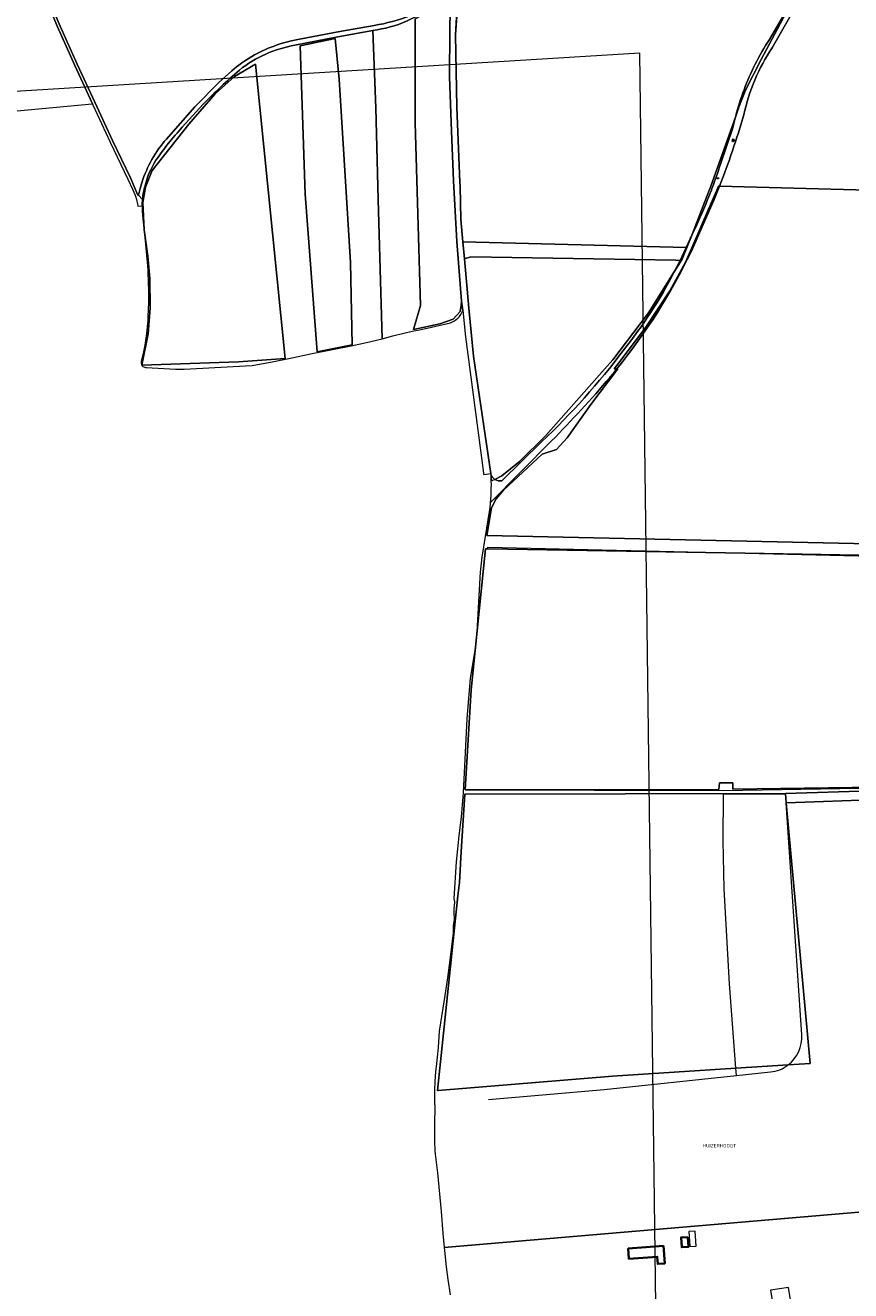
# Model space of a CAD drawing. Header units: metres. Extents: x 140853 to 145288, y 474558 to 480269.
# Tile 161 of 256: x 144440 to 144864, y 477189 to 477840. Entities that reach past the tile are written whole.
import ezdxf
from ezdxf.enums import TextEntityAlignment as Align

# ---------------------------------------------------------------- set-up
doc = ezdxf.new("R2010")
doc.units = ezdxf.units.M
doc.header["$MEASUREMENT"] = 0
for name, color, linetype, lineweight in [('B-WE-GR-BEPLANTING_CULTUUR_BOSPLANTSOEN-G', 90, 'GR-PLANTSOEN', 18), ('B-WE-GR-BOS_GEMENGD-G', 40, 'Continuous', 13), ('B-WE-GR-BOS_LOOF-G', 40, 'Continuous', 13), ('B-WE-GR-BOUWLAND-G', 80, 'Continuous', 13), ('B-WE-GR-GRAS-G', 60, 'Continuous', 13), ('B-WE-GR-GRAS_KRUIDENRIJK-G', 80, 'Continuous', 18), ('B-WE-GR-GROENVOORZIENING-G', 80, 'Continuous', 18), ('B-WE-IE-TERREINAFSCHEIDING_KUNSTMATIG_HEKWERK-G', 20, 'IE-TERREINAFSCHEIDING-KUNSTMATIG', 18), ('B-WE-KL-GAS_PUT-S', 30, 'Continuous', 18), ('B-WE-OG-BEBOUWING-G', 7, 'Continuous', 35), ('B-WE-OG-BEBOUWING_BIJGEBOUW-G', 7, 'Continuous', 18), ('B-WE-OG-BEBOUWING_STRAATNAAM-T18', 10, 'Continuous', 18), ('B-WE-OG-HULPLIJN-G', 50, 'Continuous', 18), ('B-WE-OG-TERREIN_ERF-G', 7, 'Continuous', 18), ('B-WE-VH-ONVERHARD-G', 252, 'Continuous', 18), ('B-WE-VH-VERHARDING_ASFALT-G', 252, 'Continuous', 18)]:
    doc.layers.add(name, color=color, linetype=linetype, lineweight=lineweight)
doc.styles.add('NLCS-ISO', font='txt')
doc.linetypes.add('GR-PLANTSOEN', pattern='A,0,[179,NLCS.shx,S=2,R=0,X=0,Y=0],-4', length=4)
doc.linetypes.add('IE-TERREINAFSCHEIDING-KUNSTMATIG', pattern='A,4,[82,NLCS.shx,S=0.75,R=90,X=0,Y=0],4,-2', length=10)

# ---------------------------------------------------------------- blocks, each defined once
blk = doc.blocks.new('SKL-GAS_PUT-SO')
at = {"color": 0, "linetype": 'ByBlock', "lineweight": 18}
blk.add_ellipse((0, 0), major_axis=(2.5, 0), ratio=0.601255, dxfattribs=at)
at = {"color": 0, "linetype": 'ByBlock', "lineweight": 18, "style": 'NLCS-ISO'}
blk.add_text('gas', height=1.8, dxfattribs=at).set_placement((0.1, 0.3), align=Align.MIDDLE_CENTER)

msp = doc.modelspace()

# ---------------------------------------------------------------- linework, layer by layer
at = {"layer": 'B-WE-GR-BEPLANTING_CULTUUR_BOSPLANTSOEN-G', "ltscale": 0.2, "flags": 128}
msp.add_lwpolyline([(144622.978, 477678.447), (144620.939, 477750), (144619.597, 477797.081), (144618.187, 477836.924), (144600.213, 477833.617), (144578.137, 477829.281), (144578.137, 477829.281, 0.1282799), (144549.681, 477816.549), (144549.681, 477816.549, 0.0212001), (144530.896, 477798.967), (144530.896, 477798.967), (144520.22, 477787.233), (144520.22, 477787.233, 0.0331115), (144506.692, 477770.222), (144506.692, 477770.222, 0.0839333), (144500.954, 477756.614), (144500.954, 477756.614, 0.0293964), (144500, 477751.845), (144500, 477751.845, 0.0119519), (144499.786, 477750), (144499.786, 477750, 0.0202037), (144499.612, 477746.732), (144499.612, 477746.732, 0.0255087), (144499.766, 477742.575), (144499.766, 477742.575), (144500, 477739.707), (144500.094, 477738.555), (144501.18, 477728.778), (144502.309, 477715.978), (144502.309, 477715.978, -0.0216668), (144502.82, 477697.1), (144502.82, 477697.1), (144502.596, 477689.921), (144502.596, 477689.921, -0.0388207), (144500, 477670.24), (144500, 477670.24), (144499.965, 477670.073), (144499.132, 477666.745), (144499.132, 477666.745, 0.0230057), (144499.099, 477666.612), (144499.099, 477666.612, 0.2966414), (144500, 477664.229), (144500, 477664.229, 0.1230576), (144501.859, 477663.662), (144501.859, 477663.662), (144516.69, 477662.815), (144517.959, 477662.825), (144521.157, 477662.901), (144524.405, 477663.08), (144552.671, 477664.525), (144556.07, 477664.806), (144566.412, 477666.666), (144575.029, 477668.412), (144586.889, 477670.945), (144607.065, 477674.814), (144614.819, 477676.553), (144622.978, 477678.447)], format="xyb", close=True, dxfattribs=at)
for points in [[(144598.749, 477832.79), (144600.753, 477811.776), (144604.59, 477751.054), (144606.706, 477717.717), (144607.463, 477675.354), (144589.456, 477671.848), (144583.306, 477752.771), (144580.821, 477829.038), (144598.749, 477832.79)], [(144573.109, 477668.319), (144549.124, 477666.601), (144499.359, 477664.952), (144502.608, 477681.048), (144503.634, 477694.384), (144503.549, 477709.515), (144502.523, 477720.97), (144500.652, 477734.506), (144499.877, 477748.469), (144501.299, 477756.355), (144504.734, 477764.955), (144523.627, 477788.757), (144537.11, 477804.319), (144547.065, 477813.24), (144557.796, 477819.575), (144573.109, 477668.319)]]:
    msp.add_lwpolyline(points, close=True, dxfattribs=at)
at = {"layer": 'B-WE-GR-BOS_GEMENGD-G', "ltscale": 0.2, "flags": 128}
msp.add_lwpolyline([(144278.181, 477857.199), (144275.291, 477816.041), (144275.22, 477815.036), (144277.946, 477814.161), (144280.228, 477811.642), (144302.185, 477812.508), (144310.685, 477813.138), (144317.06, 477811.013), (144334.759, 477798.813), (144334.903, 477797.332), (144335.976, 477786.284), (144473.876, 477799.195), (144474.064, 477799.213), (144464.982, 477818.882), (144456.034, 477838.689), (144449.524, 477854.44)], dxfattribs=at)
msp.add_lwpolyline([(144450.47, 477855.613), (144457.406, 477839.066), (144466.19, 477819.504), (144475.278, 477799.998), (144484.348, 477780.421), (144493.545, 477761.165), (144497.464, 477752.223), (144497.799, 477752.292), (144498.62, 477755.724), (144498.62, 477755.724, -0.0192548), (144500, 477760.301), (144500, 477760.301, -0.1042774), (144513.116, 477782.225), (144513.116, 477782.225), (144526.661, 477797.688), (144538.995, 477810.094), (144545.689, 477816.058), (144545.689, 477816.058, -0.0964202), (144567.37, 477828.858), (144567.37, 477828.858, -0.0443392), (144580.472, 477832.427), (144580.472, 477832.427), (144601.107, 477836.399), (144618.774, 477839.452), (144618.774, 477839.452, 0.0583289), (144637.477, 477844.617)], format="xyb", dxfattribs=at)
msp.add_lwpolyline([(144779.179, 477725.378), (144664.42, 477728.348), (144665.216, 477719.546), (144668.578, 477720.594), (144773.817, 477718.808), (144776.047, 477718.742), (144779.179, 477725.378)], close=True, dxfattribs=at)
at = {"layer": 'B-WE-GR-BOS_LOOF-G', "ltscale": 0.2, "flags": 128}
msp.add_lwpolyline([(144873.987, 477916.298), (144873.18, 477916.409), (144868.811, 477908.827), (144850.813, 477876.141), (144823.264, 477827.885), (144823.264, 477827.885, 0.0940569), (144808.838, 477793.586), (144808.838, 477793.586, -0.0206138), (144796.284, 477756.811), (144796.284, 477756.811), (144872.697, 477754.763), (144873.798, 477764.62), (144875.489, 477774.528), (144877.684, 477786.363), (144881.567, 477806.043), (144893.283, 477867.882), (144851.829, 477875.892), (144873.987, 477916.298)], format="xyb", close=True, dxfattribs=at)
msp.add_lwpolyline([(144896.696, 477572.673), (144676.679, 477577.338), (144679.194, 477591.677), (144681.54, 477596.297), (144685.237, 477600.634), (144705.234, 477619.274), (144712.444, 477621.656), (144718, 477627.609), (144730.235, 477644.637), (144744.097, 477663.045), (144743.574, 477663.059), (144743.574, 477663.059, -0.0045226), (144739.884, 477658.58), (144739.884, 477658.58, -0.0184737), (144710.029, 477626.024), (144710.029, 477626.024), (144678.506, 477594.162), (144678.506, 477594.162, -0.0125262), (144678.076, 477590.813), (144678.076, 477590.813), (144674.151, 477566.264), (144673.347, 477558.624), (144672.131, 477537.137), (144671.56, 477527.763), (144670.551, 477518.581), (144668.104, 477503.975), (144667.798, 477500), (144666.5, 477483.157), (144664.61, 477445.16), (144663.615, 477432.869), (144662.309, 477423.186), (144660.876, 477409.766), (144659.706, 477390.982), (144660.038, 477389.268), (144660.038, 477388.861), (144659.829, 477385.559), (144659.826, 477383.781), (144659.871, 477380.123), (144659.46, 477376.923), (144659.353, 477373.316), (144657.706, 477359.297), (144656.473, 477350.103), (144655.088, 477341.113), (144652.37, 477323.742), (144652.266, 477322.726), (144651.746, 477314.344), (144651.385, 477310.941), (144650.613, 477304.592), (144650.406, 477302.052), (144650.043, 477296.972), (144649.832, 477292.502), (144649.828, 477289.678), (144649.826, 477288.285), (144649.916, 477281.325), (144649.758, 477277.769), (144649.841, 477265.932), (144649.986, 477261.461), (144650.186, 477259.53), (144651.291, 477250), (144653.254, 477230.077), (144654.117, 477218.765), (144654.773, 477211.557), (144883.939, 477231.127)], format="xyb", dxfattribs=at)
msp.add_lwpolyline([(144668.679, 477498.169), (144675.988, 477570.501), (144677.189, 477570.481), (144809.514, 477568.294), (144897.215, 477566.844), (144914.643, 477449.747), (144913.585, 477448.583), (144803.201, 477447.101), (144803.095, 477450.276), (144796.216, 477450.276), (144796.004, 477446.995), (144665.527, 477446.827), (144668.679, 477498.169)], close=True, dxfattribs=at)
msp.add_lwpolyline([(144878.345, 477441.8), (144830.597, 477439.989), (144842.831, 477306.17), (144831.581, 477305.453), (144804.741, 477303.743), (144741.242, 477299.698), (144651.762, 477292.274), (144651.42, 477292.246), (144652.961, 477306.982), (144658.443, 477359.398), (144661.878, 477392.236), (144662.599, 477399.13), (144663.578, 477415.076), (144665.389, 477444.582), (144830.151, 477444.805), (144917.577, 477447.638)], dxfattribs=at)
at = {"layer": 'B-WE-GR-BOUWLAND-G', "ltscale": 0.2, "flags": 128}
for points in [[(144662.681, 477862.889), (144660.779, 477837.274), (144660.579, 477834.584), (144661.241, 477797.41), (144662.904, 477758.883), (144662.995, 477756.782), (144663.392, 477739.717), (144664.42, 477728.348), (144779.179, 477725.378), (144780.975, 477729.421), (144780.975, 477729.421, 0.001957), (144781.883, 477731.27), (144781.883, 477731.27), (144784.703, 477738.394), (144791.185, 477755.195), (144791.612, 477756.391), (144804.6, 477792.83), (144804.6, 477792.83, -0.0537615), (144814.616, 477819.507), (144814.616, 477819.507, -0.0276005), (144821.912, 477832.201), (144821.912, 477832.201), (144836.412, 477856.992)], [(144872.697, 477754.763), (144796.284, 477756.811), (144796.284, 477756.811, -0.0039781), (144793.579, 477750), (144793.579, 477750), (144781.683, 477723.141), (144781.683, 477723.141, -0.0573688), (144743.574, 477663.059), (144743.574, 477663.059), (144744.097, 477663.045), (144730.235, 477644.637), (144718, 477627.609), (144712.444, 477621.656), (144705.234, 477619.274), (144685.237, 477600.634), (144681.54, 477596.297), (144679.194, 477591.677), (144676.679, 477577.338), (144896.696, 477572.673)]]:
    msp.add_lwpolyline(points, format="xyb", dxfattribs=at)
for points in [[(144657.881, 477847.764), (144656.637, 477850.551), (144654.255, 477851.477), (144652.006, 477850.684), (144645.789, 477846.053), (144639.968, 477842.746), (144639.968, 477789.432), (144642.666, 477695.514), (144639.042, 477683.202), (144652.616, 477686.11), (144659.495, 477688.624), (144663.067, 477692.46), (144663.596, 477695.768), (144663.728, 477697.884), (144661.347, 477728.444), (144659.627, 477759.665), (144658.569, 477785.197), (144657.51, 477812.978), (144657.643, 477836.658), (144657.881, 477847.764)], [(144598.749, 477832.79), (144580.821, 477829.038), (144583.306, 477752.771), (144589.456, 477671.848), (144607.463, 477675.354), (144606.706, 477717.717), (144604.59, 477751.054), (144600.753, 477811.776), (144598.749, 477832.79)], [(144573.109, 477668.319), (144557.796, 477819.575), (144547.065, 477813.24), (144537.11, 477804.319), (144523.627, 477788.757), (144504.734, 477764.955), (144501.299, 477756.355), (144499.877, 477748.469), (144500.652, 477734.506), (144502.523, 477720.97), (144503.549, 477709.515), (144503.634, 477694.384), (144502.608, 477681.048), (144499.359, 477664.952), (144549.124, 477666.601), (144573.109, 477668.319)]]:
    msp.add_lwpolyline(points, close=True, dxfattribs=at)
msp.add_lwpolyline([(144776.047, 477718.742), (144773.817, 477718.808), (144668.578, 477720.594), (144665.216, 477719.546), (144667.502, 477694.286), (144669.855, 477669.576), (144670.726, 477663.642), (144678.715, 477609.217), (144678.715, 477609.217, 0.1989559), (144680.799, 477606.21), (144680.799, 477606.21), (144684.368, 477607.995), (144693.389, 477615.251), (144707.117, 477628.783), (144737.169, 477662.784), (144741.438, 477667.614), (144759.832, 477691.827), (144773.043, 477712.803), (144776.047, 477718.742)], format="xyb", close=True, dxfattribs=at)
at = {"layer": 'B-WE-GR-GRAS-G', "ltscale": 0.2, "flags": 128}
for points in [[(144897.215, 477566.844), (144809.514, 477568.294), (144677.189, 477570.481), (144675.988, 477570.501), (144668.679, 477498.169), (144665.527, 477446.827), (144796.004, 477446.995), (144796.216, 477450.276), (144803.095, 477450.276), (144803.201, 477447.101), (144913.585, 477448.583), (144914.643, 477449.747), (144897.215, 477566.844)], [(144665.389, 477444.582), (144663.578, 477415.076), (144662.599, 477399.13), (144661.878, 477392.236), (144658.443, 477359.398), (144652.961, 477306.982), (144651.42, 477292.246), (144651.762, 477292.274), (144741.242, 477299.698), (144804.741, 477303.743), (144831.581, 477305.453), (144842.831, 477306.17), (144830.597, 477439.989), (144830.151, 477444.805), (144665.389, 477444.582)]]:
    msp.add_lwpolyline(points, close=True, dxfattribs=at)
at = {"layer": 'B-WE-GR-GRAS_KRUIDENRIJK-G', "ltscale": 0.2, "flags": 128}
for points in [[(144804.6, 477792.83), (144806.232, 477797.41), (144809.672, 477806.274), (144817.742, 477822.017), (144831.765, 477848.343), (144838.986, 477861.215), (144845.495, 477873.465), (144836.412, 477856.992), (144821.912, 477832.201), (144821.912, 477832.201, 0.0276005), (144814.616, 477819.507), (144814.616, 477819.507, 0.0537615), (144804.6, 477792.83)], [(144796.656, 477767.685), (144803.197, 477786.798), (144803.197, 477786.798, -0.0117518), (144804.6, 477792.83), (144804.6, 477792.83), (144791.612, 477756.391), (144791.185, 477755.195), (144784.703, 477738.394), (144781.883, 477731.27), (144781.883, 477731.27, 0.017565), (144790.196, 477750), (144790.196, 477750, 0.0057448), (144792.691, 477756.418), (144792.691, 477756.418, 0.0102215), (144796.656, 477767.685)], [(144781.683, 477723.141), (144793.579, 477750), (144793.579, 477750, 0.0039781), (144796.284, 477756.811), (144796.284, 477756.811), (144795.682, 477756.827), (144795.408, 477755.997), (144790.645, 477745.017), (144782.593, 477726.379), (144778.871, 477717.765), (144770.802, 477703.081), (144758.498, 477684.428), (144744.475, 477666.171), (144742.076, 477663.098), (144743.574, 477663.059), (144743.574, 477663.059, 0.0573688), (144781.683, 477723.141)], [(144777.163, 477719.344), (144780.055, 477726.652), (144781.883, 477731.27), (144781.883, 477731.27, -0.001957), (144780.975, 477729.421), (144780.975, 477729.421), (144779.179, 477725.378), (144776.047, 477718.742), (144773.043, 477712.803), (144777.163, 477719.344)]]:
    msp.add_lwpolyline(points, format="xyb", close=True, dxfattribs=at)
msp.add_lwpolyline([(144662.417, 477867.661), (144660.579, 477834.584), (144660.779, 477837.274), (144662.681, 477862.889)], dxfattribs=at)
msp.add_lwpolyline([(144650.454, 477851.224, -0.1500505), (144618.187, 477836.924), (144618.187, 477836.924), (144619.597, 477797.081), (144620.939, 477750), (144620.939, 477750), (144622.978, 477678.447), (144628.348, 477679.912), (144634.073, 477681.431), (144638.432, 477682.38), (144642.132, 477683.121), (144644.539, 477683.641), (144657.993, 477686.647), (144657.993, 477686.647, 0.2239606), (144664.341, 477693.02), (144664.341, 477693.02), (144663.728, 477697.884), (144663.596, 477695.768), (144663.067, 477692.46), (144659.495, 477688.624), (144652.616, 477686.11), (144639.042, 477683.202), (144642.666, 477695.514), (144639.968, 477789.432), (144639.968, 477842.746)], format="xyb", dxfattribs=at)
at = {"layer": 'B-WE-GR-GROENVOORZIENING-G', "ltscale": 0.2, "flags": 128}
msp.add_lwpolyline([(144773.043, 477712.803), (144759.832, 477691.827), (144741.438, 477667.614), (144737.169, 477662.784), (144707.117, 477628.783), (144693.389, 477615.251), (144684.368, 477607.995), (144680.799, 477606.21), (144680.799, 477606.21, 0.2011868), (144684.433, 477605.567), (144684.433, 477605.567), (144704.887, 477625.537), (144704.887, 477625.537, 0.0409203), (144747.019, 477672.603), (144747.019, 477672.603, 0.0467193), (144773.043, 477712.803)], format="xyb", close=True, dxfattribs=at)
at = {"layer": 'B-WE-IE-TERREINAFSCHEIDING_KUNSTMATIG_HEKWERK-G', "ltscale": 0.2, "flags": 128}
for points in [[(144677.189, 477570.481), (144677.276, 477571.352), (144809.514, 477568.294)], [(144809.514, 477568.294), (144896.526, 477566.282)], [(144665.682, 477446.8), (144798.369, 477446.436), (144878.049, 477447.715)], [(144804.741, 477303.743), (144801.34, 477347.16), (144798.701, 477395.934), (144798.232, 477420.473), (144798.358, 477444.757), (144830.176, 477444.591)], [(144830.176, 477444.591), (144830.597, 477439.989)], [(144878.345, 477441.8), (144830.597, 477439.989)], [(144838.53, 477320.896), (144830.597, 477439.989)], [(144805.039, 477299.936), (144804.741, 477303.743)], [(144677.545, 477287.739), (144705.295, 477290.063), (144736.98, 477292.788), (144805.039, 477299.936)], [(144805.039, 477299.936), (144822.478, 477301.795)]]:
    msp.add_lwpolyline(points, dxfattribs=at)
for points in [[(144831.581, 477305.453, 0.2498997), (144838.53, 477320.896)], [(144822.478, 477301.795, 0.1388199), (144831.581, 477305.453)]]:
    msp.add_lwpolyline(points, format="xyb", dxfattribs=at)
at = {"layer": 'B-WE-OG-BEBOUWING-G', "ltscale": 0.2, "flags": 128}
for points in [[(144767.422, 477212.423), (144749.365, 477211.037), (144749.766, 477205.743), (144764.265, 477206.842), (144764.542, 477203.183), (144768.102, 477203.453), (144767.422, 477212.423)], [(144780.02, 477217.023), (144776.503, 477216.784), (144776.84, 477211.765), (144780.361, 477212.005), (144780.02, 477217.023)]]:
    msp.add_lwpolyline(points, close=True, dxfattribs=at)
at = {"layer": 'B-WE-OG-BEBOUWING_BIJGEBOUW-G', "ltscale": 0.2, "flags": 128}
for points in [[(144784.255, 477212.234), (144783.846, 477220.091), (144780.559, 477219.92), (144780.968, 477212.063), (144784.255, 477212.234)], [(144822.562, 477189.682), (144823.546, 477183.361), (144832.75, 477184.793), (144831.767, 477191.115), (144822.562, 477189.682)]]:
    msp.add_lwpolyline(points, close=True, dxfattribs=at)
at = {"layer": 'B-WE-OG-HULPLIJN-G'}
msp.add_lwpolyline([(141484.938, 478467.493), (142922.898, 478740.923), (143043.789, 479141.528), (143928.198, 479351.369), (144042.725, 479840.999), (144698.079, 479872.794), (144672.627, 478988.916), (144742.617, 478639.181), (145060.75, 478225.858), (145035.298, 477659.922), (145054.388, 476896.862), (144768.066, 476833.275), (144755.342, 477825.251), (143616.428, 477755.303), (142541.14, 475313.514), (141510.39, 476108.367), (141014.104, 476776.044), (140988.652, 477462.798), (141421.313, 477755.303), (141484.938, 478467.493)], close=True, dxfattribs=at)
at = {"layer": 'B-WE-OG-TERREIN_ERF-G', "ltscale": 0.2, "flags": 128}
msp.add_lwpolyline([(144883.939, 477231.127), (144654.773, 477211.557), (144654.909, 477210.06), (144655.794, 477201.735), (144656.712, 477195.19), (144657.921, 477187.395)], dxfattribs=at)
for points in [[(144767.422, 477212.423), (144768.102, 477203.453), (144764.542, 477203.183), (144764.265, 477206.842), (144749.766, 477205.743), (144749.365, 477211.037), (144767.422, 477212.423)], [(144780.02, 477217.023), (144780.361, 477212.005), (144776.84, 477211.765), (144776.503, 477216.784), (144780.02, 477217.023)]]:
    msp.add_lwpolyline(points, close=True, dxfattribs=at)
at = {"layer": 'B-WE-VH-ONVERHARD-G', "ltscale": 0.2, "flags": 128}
for points in [[(144831.765, 477848.343), (144817.742, 477822.017), (144809.672, 477806.274), (144806.232, 477797.41), (144804.6, 477792.83), (144804.6, 477792.83, 0.0117518), (144803.197, 477786.798), (144803.197, 477786.798), (144796.656, 477767.685), (144796.656, 477767.685, -0.0102215), (144792.691, 477756.418), (144792.691, 477756.418, -0.0057448), (144790.196, 477750), (144790.196, 477750, -0.017565), (144781.883, 477731.27), (144781.883, 477731.27), (144780.055, 477726.652), (144777.163, 477719.344), (144773.043, 477712.803), (144773.043, 477712.803, -0.0467193), (144747.019, 477672.603), (144747.019, 477672.603, -0.0409203), (144704.887, 477625.537), (144704.887, 477625.537), (144684.433, 477605.567), (144684.433, 477605.567, -0.2011868), (144680.799, 477606.21), (144680.799, 477606.21), (144679.269, 477605.445), (144678.715, 477609.217), (144678.715, 477609.217, -0.0320826), (144678.506, 477594.162), (144678.506, 477594.162), (144710.029, 477626.024), (144710.029, 477626.024, 0.0184737), (144739.884, 477658.58), (144739.884, 477658.58, 0.0045226), (144743.574, 477663.059), (144743.574, 477663.059), (144742.076, 477663.098), (144744.475, 477666.171), (144758.498, 477684.428), (144770.802, 477703.081), (144778.871, 477717.765), (144782.593, 477726.379), (144790.645, 477745.017), (144795.408, 477755.997), (144795.682, 477756.827), (144796.284, 477756.811), (144796.284, 477756.811, 0.0206138), (144808.838, 477793.586), (144808.838, 477793.586, -0.0940569), (144823.264, 477827.885), (144823.264, 477827.885), (144850.813, 477876.141)], [(144449.524, 477854.44), (144456.034, 477838.689), (144464.982, 477818.882), (144474.064, 477799.213), (144474.305, 477798.691), (144483.101, 477779.498), (144492.248, 477760.433), (144494.792, 477755.032), (144494.792, 477755.032, -0.0430683), (144496.667, 477750), (144496.667, 477750, -0.025529), (144497.363, 477746.873), (144497.363, 477746.873), (144497.381, 477746.59), (144499.612, 477746.732), (144499.612, 477746.732, -0.0202037), (144499.786, 477750), (144499.786, 477750), (144497.799, 477752.292), (144497.464, 477752.223), (144493.545, 477761.165), (144484.348, 477780.421), (144475.278, 477799.998), (144466.19, 477819.504), (144457.406, 477839.066), (144450.47, 477855.613)], [(144637.477, 477844.617, -0.0583289), (144618.774, 477839.452), (144618.774, 477839.452), (144601.107, 477836.399), (144580.472, 477832.427), (144580.472, 477832.427, 0.0443392), (144567.37, 477828.858), (144567.37, 477828.858, 0.0964202), (144545.689, 477816.058), (144545.689, 477816.058), (144538.995, 477810.094), (144526.661, 477797.688), (144513.116, 477782.225), (144513.116, 477782.225, 0.1042774), (144500, 477760.301), (144500, 477760.301, 0.0192548), (144498.62, 477755.724), (144498.62, 477755.724), (144497.799, 477752.292), (144497.799, 477752.292), (144499.786, 477750), (144499.786, 477750, -0.0119519), (144500, 477751.845), (144500, 477751.845, -0.0293964), (144500.954, 477756.614), (144500.954, 477756.614, -0.0839333), (144506.692, 477770.222), (144506.692, 477770.222, -0.0331115), (144520.22, 477787.233), (144520.22, 477787.233), (144530.896, 477798.967), (144530.896, 477798.967, -0.0212001), (144549.681, 477816.549), (144549.681, 477816.549, -0.1282799), (144578.137, 477829.281), (144578.137, 477829.281), (144600.213, 477833.617), (144618.187, 477836.924), (144618.187, 477836.924, 0.1500505), (144650.454, 477851.224)]]:
    msp.add_lwpolyline(points, format="xyb", dxfattribs=at)
msp.add_lwpolyline([(144917.28, 477443.904), (144918.107, 477443.949), (144917.971, 477444.883), (144917.577, 477447.638), (144830.151, 477444.805), (144830.597, 477439.989), (144878.345, 477441.8), (144880.007, 477441.586), (144880.561, 477441.62), (144883.389, 477441.796), (144916.757, 477443.871), (144917.28, 477443.904)], close=True, dxfattribs=at)
at = {"layer": 'B-WE-VH-VERHARDING_ASFALT-G', "ltscale": 0.2, "flags": 128}
msp.add_lwpolyline([(144657.881, 477847.764), (144657.643, 477836.658), (144657.51, 477812.978), (144658.569, 477785.197), (144659.627, 477759.665), (144661.347, 477728.444), (144663.728, 477697.884), (144664.341, 477693.02), (144665.725, 477679.437), (144674.836, 477610.89), (144674.836, 477610.89, -0.0105824), (144675.108, 477608.822), (144675.108, 477608.822), (144678.715, 477609.217), (144678.715, 477609.217), (144670.726, 477663.642), (144669.855, 477669.576), (144667.502, 477694.286), (144665.216, 477719.546), (144664.42, 477728.348), (144663.392, 477739.717), (144662.995, 477756.782), (144662.904, 477758.883), (144661.241, 477797.41), (144660.579, 477834.584), (144662.417, 477867.661)], format="xyb", dxfattribs=at)

# ---------------------------------------------------------------- block references
at = {"layer": 'B-WE-KL-GAS_PUT-S', "xscale": 0.2, "yscale": 0.2, "zscale": 0.2}
for p in [(144803.082, 477779.954), (144803.354, 477780.891), (144803.669, 477780.304), (144795.494, 477760.934)]:
    msp.add_blockref('SKL-GAS_PUT-SO', p, dxfattribs=at)

# ---------------------------------------------------------------- texts
at = {"layer": 'B-WE-OG-BEBOUWING_STRAATNAAM-T18', "style": 'NLCS-ISO'}
msp.add_text('HUIZERHOOGT', height=1.8, dxfattribs=at).set_placement((144796.236, 477263.921), align=Align.MIDDLE_CENTER)

doc.saveas('drawing.dxf')
